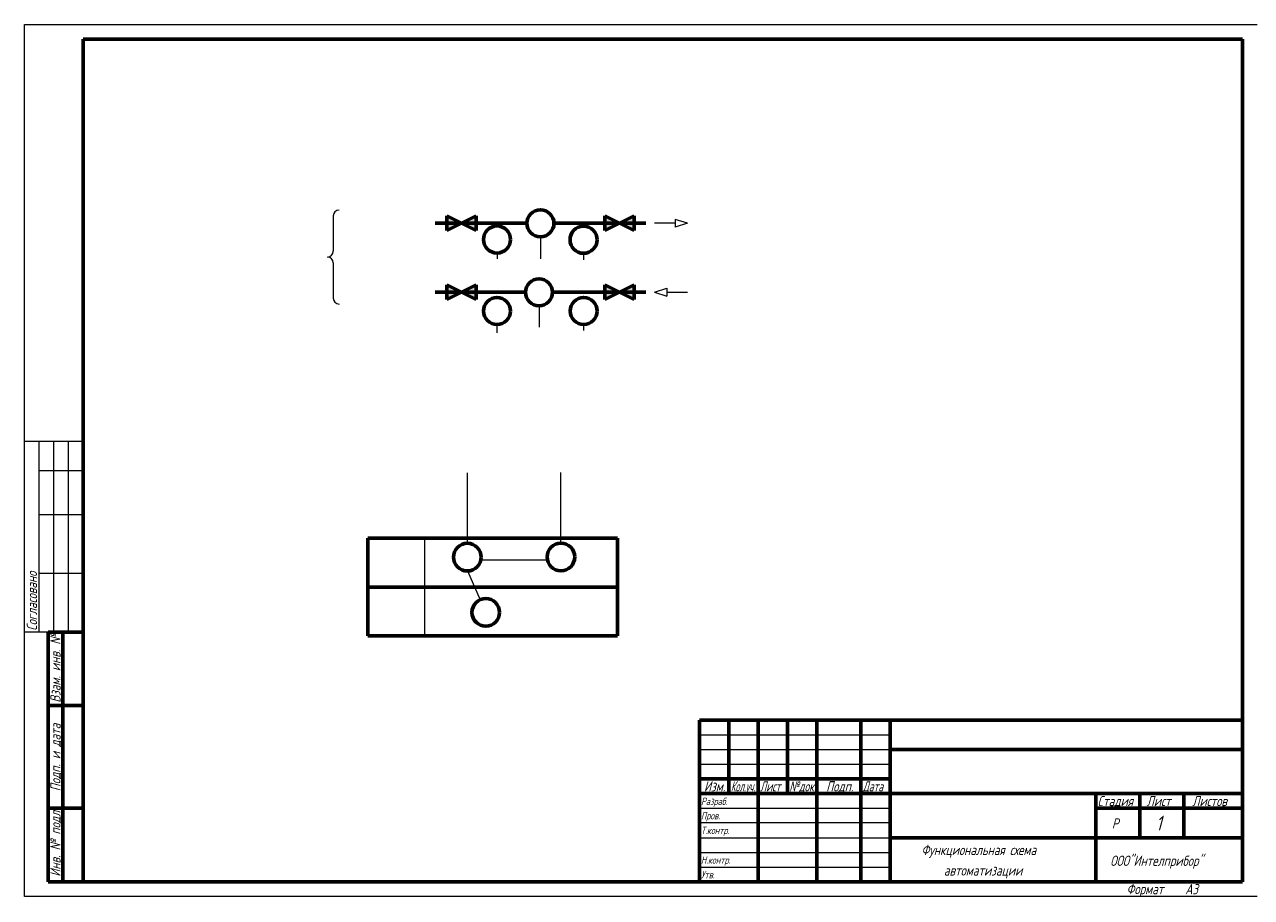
# Model space of a CAD drawing. Header units: millimetres. Extents: x 0 to 840, y 0 to 297.
# Tile 1 of 3: x 0 to 418, y 0 to 297. Entities that reach past the tile are written whole.
import ezdxf

# ---------------------------------------------------------------- set-up
doc = ezdxf.new("R2010")
doc.units = ezdxf.units.MM
doc.linetypes.add('K5LT_BASIC', pattern=[0])
doc.linetypes.add('K5LT_THIN', pattern=[0])
doc.layers.add('Системный слой', color=7, linetype='Continuous')
doc.styles.add('KTEXTSTYLE', font='gost_au.shx', dxfattribs={"width": 0.96, "height": 5})

# ---------------------------------------------------------------- blocks, each defined once
blk = doc.blocks.new('U21')
at = {"layer": 'Системный слой', "true_color": 0xffffff}
h = blk.add_hatch(color=7, dxfattribs=at)
h.paths.add_polyline_path([(143.9, 231.79), (143.9, 229.29), (143.9, 226.79), (148.9, 229.29)])
h.paths.add_polyline_path([(153.9, 231.79), (148.9, 229.29), (153.9, 226.79)])
at = {"layer": 'Системный слой', "color": 5, "linetype": 'K5LT_BASIC', "lineweight": 60, "true_color": 0x0000ff}
for p, q in [((143.9, 229.29), (143.9, 231.79)), ((143.9, 231.79), (153.9, 226.79)), ((153.9, 231.79), (143.9, 226.79)), ((153.9, 226.79), (153.9, 231.79)), ((143.9, 226.79), (143.9, 229.29))]:
    blk.add_line(p, q, dxfattribs=at)
blk = doc.blocks.new('U22')
at = {"layer": 'Системный слой', "color": 7, "linetype": 'K5LT_THIN', "lineweight": 18}
for p, q in [((225.9, 229.29), (221.71, 230.64)), ((221.71, 230.64), (221.71, 227.93)), ((221.71, 229.29), (214.69, 229.29)), ((225.9, 229.29), (221.71, 227.93))]:
    blk.add_line(p, q, dxfattribs=at)
blk = doc.blocks.new('U23')
at = {"layer": 'Системный слой', "color": 7, "linetype": 'K5LT_THIN', "lineweight": 18}
for p, q in [((214.69, 205.79), (218.88, 207.14)), ((214.69, 205.79), (218.88, 204.44)), ((218.88, 207.14), (218.88, 204.44)), ((218.88, 205.79), (225.9, 205.79))]:
    blk.add_line(p, q, dxfattribs=at)
blk = doc.blocks.new('U24')
at = {"layer": 'Системный слой', "true_color": 0xffffff}
h = blk.add_hatch(color=7, dxfattribs=at)
h.paths.add_polyline_path([(207.69, 231.79), (202.69, 229.29), (207.69, 226.79), (207.69, 229.29)])
h.paths.add_polyline_path([(197.69, 231.79), (197.69, 226.79), (202.69, 229.29)])
at = {"layer": 'Системный слой', "color": 5, "linetype": 'K5LT_BASIC', "lineweight": 60, "true_color": 0x0000ff}
for p, q in [((207.69, 231.79), (197.69, 226.79)), ((197.69, 226.79), (197.69, 231.79)), ((197.69, 231.79), (207.69, 226.79)), ((207.69, 229.29), (207.69, 231.79)), ((207.69, 226.79), (207.69, 229.29))]:
    blk.add_line(p, q, dxfattribs=at)
blk = doc.blocks.new('U25')
at = {"layer": 'Системный слой', "true_color": 0xffffff}
h = blk.add_hatch(color=7, dxfattribs=at)
h.paths.add_polyline_path([(143.9, 208.29), (143.9, 205.79), (143.9, 203.29), (148.9, 205.79)])
h.paths.add_polyline_path([(153.9, 208.29), (148.9, 205.79), (153.9, 203.29)])
at = {"layer": 'Системный слой', "color": 5, "linetype": 'K5LT_BASIC', "lineweight": 60, "true_color": 0x0000ff}
for p, q in [((143.9, 205.79), (143.9, 208.29)), ((143.9, 208.29), (153.9, 203.29)), ((153.9, 208.29), (143.9, 203.29)), ((143.9, 203.29), (143.9, 205.79)), ((153.9, 203.29), (153.9, 208.29))]:
    blk.add_line(p, q, dxfattribs=at)
blk = doc.blocks.new('U26')
at = {"layer": 'Системный слой', "true_color": 0xffffff}
h = blk.add_hatch(color=7, dxfattribs=at)
h.paths.add_polyline_path([(197.69, 208.29), (197.69, 205.79), (197.69, 203.29), (202.69, 205.79)])
h.paths.add_polyline_path([(207.69, 208.29), (202.69, 205.79), (207.69, 203.29)])
at = {"layer": 'Системный слой', "color": 5, "linetype": 'K5LT_BASIC', "lineweight": 60, "true_color": 0x0000ff}
for p, q in [((197.69, 205.79), (197.69, 208.29)), ((197.69, 208.29), (207.69, 203.29)), ((207.69, 208.29), (197.69, 203.29)), ((197.69, 203.29), (197.69, 205.79)), ((207.69, 203.29), (207.69, 208.29))]:
    blk.add_line(p, q, dxfattribs=at)
blk = doc.blocks.new('U40')
at = {"layer": 'Системный слой', "color": 7, "linetype": 'K5LT_THIN', "lineweight": 18}
for p, q in [((105.2, 231.8), (105.2, 219.8)), ((105.2, 215.8), (105.2, 203.8))]:
    blk.add_line(p, q, dxfattribs=at)
for centre, start, end in [((107.2, 231.8), 90, 180), ((103.2, 219.8), 270, 0), ((103.2, 215.8), 0, 90), ((107.2, 203.8), 180, 270)]:
    blk.add_arc(centre, 2, start, end, dxfattribs=at)

msp = doc.modelspace()

# ---------------------------------------------------------------- linework, layer by layer
at = {"color": 7, "linetype": 'K5LT_THIN', "lineweight": 18}
for p, q in [((0, 0), (0, 297)), ((0, 297), (420, 297)), ((20, 155), (0, 155)), ((5, 90), (5, 155)), ((10, 90), (10, 155)), ((15, 90), (15, 155)), ((20, 145), (5, 145)), ((20, 130), (5, 130)), ((20, 110), (5, 110)), ((20, 90), (0, 90)), ((230, 55), (295, 55)), ((230, 50), (295, 50)), ((230, 45), (295, 45)), ((230, 30), (295, 30)), ((230, 25.18), (295, 25.18)), ((230, 20), (295, 20)), ((230, 15), (295, 15)), ((230, 10), (295, 10)), ((420, 0), (0, 0))]:
    msp.add_line(p, q, dxfattribs=at)
at = {"color": 5, "linetype": 'K5LT_BASIC', "lineweight": 60, "true_color": 0x0000ff}
for p, q in [((20, 5), (20, 292)), ((20, 292), (415, 292)), ((415, 292), (415, 5)), ((8, 5), (8, 90)), ((20, 90), (8, 90)), ((13, 5), (13, 90)), ((20, 65), (8, 65)), ((230, 60), (415, 60)), ((230, 5), (230, 60)), ((240, 55), (240, 60)), ((250, 5), (250, 60)), ((260, 55), (260, 60)), ((270, 5), (270, 60)), ((285, 5), (285, 60)), ((295, 5), (295, 60)), ((240, 50), (240, 55)), ((260, 50), (260, 55)), ((240, 45), (240, 50)), ((260, 45), (260, 50)), ((295, 50), (365, 50)), ((365, 50), (415, 50)), ((240, 40), (240, 45)), ((260, 40), (260, 45)), ((230, 40), (250, 40)), ((240, 35), (240, 40)), ((250, 40), (270, 40)), ((260, 35), (260, 40)), ((270, 40), (285, 40)), ((285, 40), (295, 40)), ((230, 35), (250, 35)), ((250, 35), (270, 35)), ((270, 35), (285, 35)), ((285, 35), (295, 35)), ((295, 35), (365, 35)), ((365, 35), (415, 35)), ((365, 20), (365, 35)), ((380, 20), (380, 35)), ((395, 20), (395, 35)), ((20, 30), (8, 30)), ((365, 30), (380, 30)), ((380, 30), (395, 30)), ((395, 30), (415, 30)), ((295, 20), (365, 20)), ((365, 5), (365, 20)), ((365, 20), (415, 20)), ((20, 5), (8, 5)), ((415, 5), (20, 5))]:
    msp.add_line(p, q, dxfattribs=at)
at = {"layer": 'Системный слой', "color": 5, "linetype": 'K5LT_BASIC', "lineweight": 60, "true_color": 0x0000ff}
for p, q in [((139.9, 229.29), (171.18, 229.29)), ((139.9, 229.29), (171.18, 229.29)), ((180.4, 229.29), (211.69, 229.29)), ((139.9, 205.79), (170.7, 205.79)), ((179.92, 205.79), (211.69, 205.79)), ((117, 122), (202, 122)), ((117, 122), (117, 88.76)), ((202, 122), (202, 88.76)), ((117, 105.29), (202, 105.29)), ((117, 88.76), (202, 88.76))]:
    msp.add_line(p, q, dxfattribs=at)
at = {"layer": 'Системный слой', "color": 7, "linetype": 'K5LT_THIN', "lineweight": 18}
for p, q in [((175.79, 224.68), (175.79, 217.24)), ((161.01, 219.17), (161.01, 217.17)), ((190.48, 219.09), (190.48, 216.85)), ((175.31, 201.18), (175.31, 193.89)), ((160.97, 194.8), (160.97, 192.01)), ((190.51, 194.8), (190.51, 192.78)), ((150.89, 120.27), (150.89, 144.34)), ((182.77, 120.34), (182.77, 144.41)), ((136.33, 122), (136.33, 88.76)), ((155.51, 114.68), (178.15, 114.68)), ((150.89, 110.85), (155.25, 101.04))]:
    msp.add_line(p, q, dxfattribs=at)
at = {"layer": 'Системный слой', "color": 5, "linetype": 'K5LT_BASIC', "lineweight": 60, "true_color": 0x0000ff}
for centre, radius in [((175.79, 229.29), 4.61), ((161.01, 223.78), 4.61), ((190.48, 223.69), 4.61), ((175.31, 205.79), 4.61), ((160.97, 199.41), 4.61), ((190.51, 199.41), 4.61), ((150.89, 115.56), 4.71), ((182.77, 115.63), 4.71), ((157.17, 96.74), 4.71)]:
    msp.add_circle(centre, radius, dxfattribs=at)

# ---------------------------------------------------------------- block references
at = {"layer": 'Системный слой'}
for name in ['U40', 'U21', 'U24', 'U22', 'U25', 'U26', 'U23']:
    msp.add_blockref(name, (0, 0), dxfattribs=at)

# ---------------------------------------------------------------- texts
at = {"color": 7, "char_height": 2.5, "attachment_point": 1, "rotation": 90, "style": 'KTEXTSTYLE'}
for s, insert in [('\\H3.5;\\W0.965;\\Q15;\\Q15;Согласовано', (0.77, 90.5)), ('\\H3.5;\\W0.965;\\Q15;\\Q15;Взам. инв. №', (8.77, 65.98)), ('\\H3.5;\\W0.965;\\Q15;\\Q15;Подп. и дата', (8.77, 35.8)), ('\\H3.5;\\W0.965;\\Q15;\\Q15;Инв. № подл.', (8.77, 6.71))]:
    msp.add_mtext(s, dxfattribs=dict(at, insert=insert))
at = {"color": 7, "char_height": 2.5, "attachment_point": 1, "style": 'KTEXTSTYLE'}
for s, insert in [('\\H3.5;\\W0.965;\\Q15;\\Q15;Изм.', (231.53, 39.23)), ('\\H3.5;\\W0.965;\\Q15;\\Q15;\\W0.735;Кол.уч.', (240.65, 39.23)), ('\\H3.5;\\W0.965;\\Q15;\\Q15;\\W0.816;Лист', (250.6, 39.23)), ('\\H3.5;\\W0.965;\\Q15;\\Q15;\\W0.859;№док.', (260.57, 39.23)), ('\\H3.5;\\W0.965;\\Q15;\\Q15;Подп.', (273.15, 39.23)), ('\\H3.5;\\W0.965;\\Q15;\\Q15;\\W0.816;Дата', (285.6, 39.23)), ('\\H3.5;\\W0.965;\\Q15;\\Q15;\\H2.50;Разраб.', (230.5, 33.63)), ('\\H3.5;\\W0.965;\\Q15;\\Q15;Стадия', (365.66, 34.23)), ('\\H3.5;\\W0.965;\\Q15;\\Q15;Лист', (382.33, 34.23)), ('\\H3.5;\\W0.965;\\Q15;\\Q15;Листов', (397.88, 34.23)), ('\\H3.5;\\W0.965;\\Q15;\\Q15;\\H2.50;Пров.', (230.5, 28.73)), ('\\H3.5;\\W0.965;\\Q15;\\Q15;Р', (370.52, 26.58)), ('\\H3.5;\\W0.965;\\Q15;\\Q15;\\H5.00;1', (385.53, 27.47)), ('\\H3.5;\\W0.965;\\Q15;\\Q15;\\H2.50;Т.контр.', (230.5, 23.73)), ('\\H3.5;\\W0.965;\\Q15;\\Q15;Функциональная схема', (305.61, 17.58)), ('\\H3.5;\\W0.965;\\Q15;\\Q15;\\H2.50;Н.контр.', (230.5, 13.63)), ('\\H3.5;\\W0.965;\\Q15;\\Q15;ООО"Интелприбор"', (369.96, 13.88)), ('\\H3.5;\\W0.965;\\Q15;\\Q15;\\H2.50;Утв.', (230.5, 8.63)), ('\\H3.5;\\W0.965;\\Q15;\\Q15;автоматизации', (313.25, 10.58)), ('\\H3.5;\\W0.965;\\Q15;\\Q15;Формат', (375.5, 4.23)), ('\\H3.5;\\W0.965;\\Q15;\\Q15;A3', (395.5, 4.23))]:
    msp.add_mtext(s, dxfattribs=dict(at, insert=insert))

doc.saveas('drawing.dxf')
